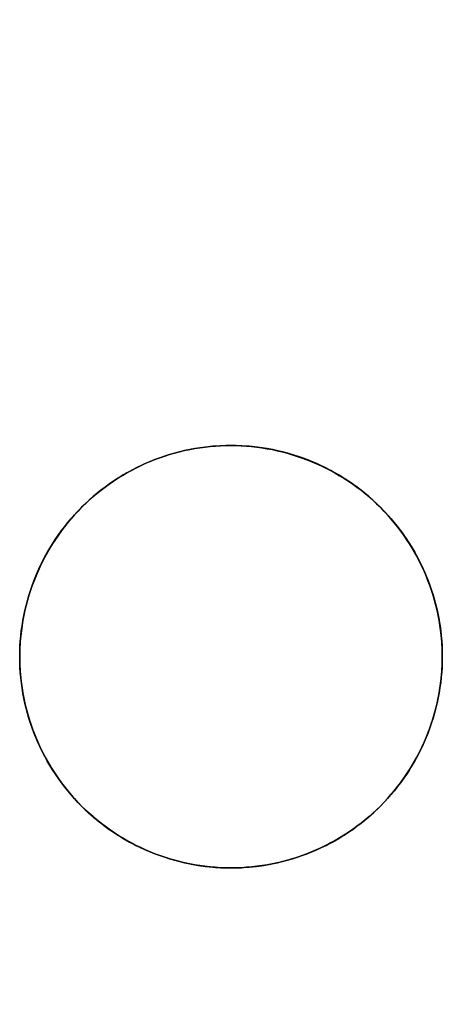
# Model space of a CAD drawing. Header units: millimetres. Extents: x -88 to 88, y -12 to 103.
# Tile 79 of 256: x -84.75 to -83.25, y 20.47 to 23.96. Entities that reach past the tile are written whole.
import ezdxf

# ---------------------------------------------------------------- set-up
doc = ezdxf.new("R2010")
doc.units = ezdxf.units.MM
doc.layers.add('TOP', color=7, linetype='Continuous', true_color=0xc80000)

msp = doc.modelspace()

# ---------------------------------------------------------------- linework, layer by layer
at = {"layer": 'TOP', "color": 254, "true_color": 0xcad1ee, "extrusion": (0.999999, -0.001241, -4.41575e-05)}
msp.add_lwpolyline([(6.7429, 8.921), (55.6592, 10.6616)], dxfattribs=at)
at = {"layer": 'TOP', "color": 254, "true_color": 0xcad1ee}
for points in [[(-83.25, 21.7), (-83.2504, 21.7259), (-83.2518, 21.7517), (-83.254, 21.7775), (-83.2571, 21.8032), (-83.2611, 21.8288), (-83.266, 21.8542), (-83.2718, 21.8795), (-83.2784, 21.9045), (-83.2859, 21.9293), (-83.2943, 21.9538), (-83.3034, 21.978), (-83.3134, 22.0019), (-83.3243, 22.0254), (-83.3359, 22.0485), (-83.3483, 22.0713), (-83.3615, 22.0935), (-83.3755, 22.1153), (-83.3902, 22.1366), (-83.4056, 22.1574), (-83.4218, 22.1777), (-83.4386, 22.1973), (-83.4561, 22.2164), (-83.4743, 22.2349), (-83.493, 22.2527), (-83.5124, 22.2699), (-83.5324, 22.2864), (-83.5529, 22.3022), (-83.574, 22.3172), (-83.5955, 22.3316), (-83.6176, 22.3452), (-83.64, 22.358), (-83.663, 22.37), (-83.6863, 22.3812), (-83.71, 22.3917), (-83.734, 22.4013), (-83.7584, 22.41), (-83.7831, 22.4179), (-83.808, 22.425), (-83.8331, 22.4312), (-83.8584, 22.4365), (-83.884, 22.441), (-83.9096, 22.4445), (-83.9353, 22.4472), (-83.9612, 22.449), (-83.9871, 22.4499), (-84.0129, 22.4499), (-84.0388, 22.449), (-84.0647, 22.4472), (-84.0904, 22.4445), (-84.116, 22.441), (-84.1416, 22.4365), (-84.1669, 22.4312), (-84.192, 22.425), (-84.2169, 22.4179), (-84.2416, 22.41), (-84.266, 22.4013), (-84.29, 22.3917), (-84.3137, 22.3812), (-84.337, 22.37), (-84.36, 22.358), (-84.3824, 22.3452), (-84.4045, 22.3316), (-84.426, 22.3172), (-84.4471, 22.3022), (-84.4676, 22.2864), (-84.4876, 22.2699), (-84.507, 22.2527), (-84.5257, 22.2349), (-84.5439, 22.2164), (-84.5614, 22.1973), (-84.5782, 22.1777), (-84.5944, 22.1574), (-84.6098, 22.1366), (-84.6245, 22.1153), (-84.6385, 22.0935), (-84.6517, 22.0713), (-84.6641, 22.0485), (-84.6757, 22.0254), (-84.6866, 22.0019), (-84.6966, 21.978), (-84.7057, 21.9538), (-84.7141, 21.9293), (-84.7216, 21.9045), (-84.7282, 21.8795), (-84.734, 21.8542), (-84.7389, 21.8288), (-84.7429, 21.8032), (-84.746, 21.7775), (-84.7482, 21.7517), (-84.7496, 21.7259), (-84.75, 21.7)], [(-84.75, 21.7), (-84.7496, 21.6741), (-84.7482, 21.6483), (-84.746, 21.6225), (-84.7429, 21.5968), (-84.7389, 21.5712), (-84.734, 21.5458), (-84.7282, 21.5205), (-84.7216, 21.4955), (-84.7141, 21.4707), (-84.7057, 21.4462), (-84.6966, 21.422), (-84.6866, 21.3981), (-84.6757, 21.3746), (-84.6641, 21.3515), (-84.6517, 21.3287), (-84.6385, 21.3065), (-84.6245, 21.2847), (-84.6098, 21.2634), (-84.5944, 21.2426), (-84.5782, 21.2223), (-84.5614, 21.2027), (-84.5439, 21.1836), (-84.5257, 21.1651), (-84.507, 21.1473), (-84.4876, 21.1301), (-84.4676, 21.1136), (-84.4471, 21.0978), (-84.426, 21.0828), (-84.4045, 21.0684), (-84.3824, 21.0548), (-84.36, 21.042), (-84.337, 21.03), (-84.3137, 21.0188), (-84.29, 21.0083), (-84.266, 20.9987), (-84.2416, 20.99), (-84.2169, 20.9821), (-84.192, 20.975), (-84.1669, 20.9688), (-84.1416, 20.9635), (-84.116, 20.959), (-84.0904, 20.9555), (-84.0647, 20.9528), (-84.0388, 20.951), (-84.0129, 20.9501), (-83.9871, 20.9501), (-83.9612, 20.951), (-83.9353, 20.9528), (-83.9096, 20.9555), (-83.884, 20.959), (-83.8584, 20.9635), (-83.8331, 20.9688), (-83.808, 20.975), (-83.7831, 20.9821), (-83.7584, 20.99), (-83.734, 20.9987), (-83.71, 21.0083), (-83.6863, 21.0188), (-83.663, 21.03), (-83.64, 21.042), (-83.6176, 21.0548), (-83.5955, 21.0684), (-83.574, 21.0828), (-83.5529, 21.0978), (-83.5324, 21.1136), (-83.5124, 21.1301), (-83.493, 21.1473), (-83.4743, 21.1651), (-83.4561, 21.1836), (-83.4386, 21.2027), (-83.4218, 21.2223), (-83.4056, 21.2426), (-83.3902, 21.2634), (-83.3755, 21.2847), (-83.3615, 21.3065), (-83.3483, 21.3287), (-83.3359, 21.3515), (-83.3243, 21.3746), (-83.3134, 21.3981), (-83.3034, 21.422), (-83.2943, 21.4462), (-83.2859, 21.4707), (-83.2784, 21.4955), (-83.2718, 21.5205), (-83.266, 21.5458), (-83.2611, 21.5712), (-83.2571, 21.5968), (-83.254, 21.6225), (-83.2518, 21.6483), (-83.2504, 21.6741), (-83.25, 21.7)]]:
    msp.add_lwpolyline(points, dxfattribs=at)
at = {"layer": 'TOP', "color": 254, "true_color": 0xcad1ee, "extrusion": (1, 0, 0)}
for points in [[(22.45, 12.2049), (20.95, 12.1516)], [(22.45, 12.205), (22.45, 12.5055)], [(21.7, 12.4463), (21.7, 12.1458)], [(20.95, 12.1517), (20.95, 12.4522)]]:
    msp.add_lwpolyline(points, dxfattribs=at)
at = {"layer": 'TOP', "color": 254, "true_color": 0xcad1ee, "extrusion": (-1.01714e-06, 1, -4.39384e-08)}
msp.add_lwpolyline([(84.75, 12.1458), (83.25, 12.2106)], dxfattribs=at)
at = {"layer": 'TOP', "color": 254, "true_color": 0xcad1ee, "extrusion": (-9.87953e-19, 1, 9.0556e-10)}
msp.add_lwpolyline([(83.25, 12.2106), (83.25, 12.5111)], dxfattribs=at)
at = {"layer": 'TOP', "color": 254, "true_color": 0xcad1ee}
for points in [[(-83.25, 21.7, 12.2106), (-83.2502, 21.719, 12.2113), (-83.251, 21.7378, 12.2119), (-83.2521, 21.7566, 12.2126), (-83.2538, 21.7752, 12.2131), (-83.2559, 21.7938, 12.2137), (-83.2584, 21.8121, 12.2143), (-83.2614, 21.8304, 12.2148), (-83.2648, 21.8485, 12.2153), (-83.2687, 21.8664, 12.2157), (-83.273, 21.8842, 12.2162), (-83.2777, 21.9018, 12.2166), (-83.2828, 21.9192, 12.217), (-83.2883, 21.9365, 12.2174), (-83.2942, 21.9536, 12.2178), (-83.3005, 21.9704, 12.2181), (-83.3071, 21.9871, 12.2184), (-83.3145, 22.0042, 12.2187), (-83.3222, 22.0211, 12.219), (-83.3304, 22.0378, 12.2192), (-83.3389, 22.0542, 12.2194), (-83.3479, 22.0704, 12.2196), (-83.3572, 22.0863, 12.2198), (-83.3668, 22.102, 12.2199), (-83.3769, 22.1174, 12.22), (-83.3873, 22.1325, 12.2201), (-83.3981, 22.1474, 12.2202), (-83.4092, 22.162, 12.2202), (-83.4206, 22.1763, 12.2202), (-83.4324, 22.1902, 12.2202), (-83.4445, 22.2039, 12.2202), (-83.457, 22.2173, 12.2201), (-83.4697, 22.2304, 12.2201), (-83.4828, 22.2432, 12.22), (-83.4962, 22.2556, 12.2198), (-83.5099, 22.2677, 12.2197), (-83.5239, 22.2795, 12.2195), (-83.5382, 22.2909, 12.2193), (-83.5527, 22.3021, 12.219), (-83.5676, 22.3128, 12.2188), (-83.5827, 22.3232, 12.2185), (-83.5981, 22.3332, 12.2182), (-83.6138, 22.3429, 12.2179), (-83.6297, 22.3522, 12.2175), (-83.6459, 22.3611, 12.2171), (-83.6623, 22.3697, 12.2167), (-83.679, 22.3778, 12.2163), (-83.6959, 22.3856, 12.2158), (-83.713, 22.3929, 12.2154), (-83.7297, 22.3996, 12.2149), (-83.7466, 22.4059, 12.2144), (-83.7637, 22.4118, 12.2139), (-83.7809, 22.4173, 12.2133), (-83.7984, 22.4224, 12.2127), (-83.816, 22.4271, 12.2121), (-83.8338, 22.4314, 12.2115), (-83.8517, 22.4352, 12.2109), (-83.8698, 22.4386, 12.2102), (-83.8881, 22.4416, 12.2096), (-83.9065, 22.4442, 12.2089), (-83.925, 22.4462, 12.2081), (-83.9437, 22.4479, 12.2074), (-83.9624, 22.4491, 12.2066), (-83.9813, 22.4498, 12.2058), (-84.0003, 22.45, 12.205), (-84.0187, 22.4498, 12.2042), (-84.0371, 22.4491, 12.2034), (-84.0555, 22.4479, 12.2026), (-84.0738, 22.4463, 12.2017), (-84.0921, 22.4443, 12.2008), (-84.1103, 22.4418, 12.2), (-84.1285, 22.4389, 12.1991), (-84.1466, 22.4355, 12.1982), (-84.1646, 22.4317, 12.1973), (-84.1825, 22.4274, 12.1963), (-84.2003, 22.4227, 12.1954), (-84.218, 22.4176, 12.1944), (-84.2355, 22.412, 12.1935), (-84.2529, 22.4061, 12.1925), (-84.2702, 22.3996, 12.1915), (-84.2872, 22.3928, 12.1906), (-84.3042, 22.3856, 12.1896), (-84.3209, 22.3779, 12.1886), (-84.3374, 22.3698, 12.1876), (-84.3537, 22.3613, 12.1866), (-84.3698, 22.3524, 12.1855), (-84.3857, 22.3432, 12.1845), (-84.4014, 22.3335, 12.1835), (-84.4168, 22.3235, 12.1825), (-84.432, 22.313, 12.1815), (-84.4469, 22.3023, 12.1804), (-84.4615, 22.2911, 12.1794), (-84.4759, 22.2796, 12.1784), (-84.49, 22.2678, 12.1773), (-84.5038, 22.2556, 12.1763), (-84.5173, 22.2431, 12.1753), (-84.5304, 22.2302, 12.1742), (-84.5433, 22.2171, 12.1732), (-84.5558, 22.2036, 12.1722), (-84.568, 22.1898, 12.1712), (-84.5798, 22.1757, 12.1702), (-84.5913, 22.1613, 12.1691), (-84.6024, 22.1467, 12.1681), (-84.6132, 22.1318, 12.1671), (-84.6236, 22.1166, 12.1662), (-84.6336, 22.1012, 12.1652), (-84.6433, 22.0855, 12.1642), (-84.6526, 22.0696, 12.1632), (-84.6614, 22.0535, 12.1623), (-84.6699, 22.0372, 12.1613), (-84.678, 22.0206, 12.1604), (-84.6857, 22.0039, 12.1595), (-84.6929, 21.987, 12.1585), (-84.6997, 21.9699, 12.1576), (-84.7062, 21.9527, 12.1567), (-84.7121, 21.9352, 12.1559), (-84.7177, 21.9177, 12.155), (-84.7228, 21.9, 12.1541), (-84.7275, 21.8822, 12.1533), (-84.7317, 21.8643, 12.1525), (-84.7355, 21.8463, 12.1517), (-84.7389, 21.8282, 12.1509), (-84.7418, 21.81, 12.1501), (-84.7443, 21.7918, 12.1494), (-84.7464, 21.7735, 12.1486), (-84.748, 21.7552, 12.1479), (-84.7491, 21.7368, 12.1472), (-84.7498, 21.7184, 12.1465), (-84.75, 21.7, 12.1458)], [(-84.75, 21.7, 12.4463), (-84.7498, 21.7184, 12.447), (-84.7491, 21.7368, 12.4477), (-84.748, 21.7552, 12.4484), (-84.7464, 21.7735, 12.4491), (-84.7443, 21.7918, 12.4498), (-84.7418, 21.81, 12.4506), (-84.7389, 21.8282, 12.4514), (-84.7355, 21.8463, 12.4522), (-84.7317, 21.8643, 12.453), (-84.7275, 21.8822, 12.4538), (-84.7228, 21.9, 12.4546), (-84.7177, 21.9177, 12.4555), (-84.7121, 21.9352, 12.4563), (-84.7062, 21.9526, 12.4572), (-84.6997, 21.9699, 12.4581), (-84.6929, 21.987, 12.459), (-84.6857, 22.0039, 12.4599), (-84.678, 22.0206, 12.4609), (-84.6699, 22.0372, 12.4618), (-84.6614, 22.0535, 12.4627), (-84.6526, 22.0696, 12.4637), (-84.6433, 22.0855, 12.4647), (-84.6336, 22.1012, 12.4656), (-84.6236, 22.1166, 12.4666), (-84.6132, 22.1318, 12.4676), (-84.6024, 22.1467, 12.4686), (-84.5913, 22.1614, 12.4696), (-84.5798, 22.1757, 12.4706), (-84.5679, 22.1898, 12.4716), (-84.5558, 22.2036, 12.4727), (-84.5432, 22.2171, 12.4737), (-84.5304, 22.2303, 12.4747), (-84.5172, 22.2431, 12.4757), (-84.5037, 22.2556, 12.4768), (-84.49, 22.2678, 12.4778), (-84.4759, 22.2797, 12.4788), (-84.4615, 22.2911, 12.4799), (-84.4469, 22.3023, 12.4809), (-84.432, 22.3131, 12.4819), (-84.4168, 22.3235, 12.483), (-84.4014, 22.3335, 12.484), (-84.3857, 22.3432, 12.485), (-84.3698, 22.3524, 12.486), (-84.3537, 22.3613, 12.487), (-84.3374, 22.3698, 12.488), (-84.3209, 22.3779, 12.489), (-84.3042, 22.3856, 12.49), (-84.2872, 22.3928, 12.491), (-84.2702, 22.3996, 12.492), (-84.2529, 22.4061, 12.493), (-84.2355, 22.412, 12.494), (-84.218, 22.4176, 12.4949), (-84.2003, 22.4227, 12.4959), (-84.1825, 22.4274, 12.4968), (-84.1646, 22.4317, 12.4977), (-84.1466, 22.4355, 12.4986), (-84.1285, 22.4389, 12.4995), (-84.1103, 22.4418, 12.5004), (-84.0921, 22.4443, 12.5013), (-84.0738, 22.4463, 12.5022), (-84.0555, 22.4479, 12.503), (-84.0371, 22.4491, 12.5039), (-84.0187, 22.4498, 12.5047), (-84.0003, 22.45, 12.5055), (-83.9814, 22.4498, 12.5063), (-83.9625, 22.4491, 12.5071), (-83.9437, 22.4479, 12.5079), (-83.9251, 22.4463, 12.5086), (-83.9066, 22.4442, 12.5093), (-83.8882, 22.4416, 12.51), (-83.87, 22.4386, 12.5107), (-83.8519, 22.4352, 12.5114), (-83.8339, 22.4314, 12.512), (-83.8162, 22.4271, 12.5126), (-83.7985, 22.4224, 12.5132), (-83.7811, 22.4173, 12.5138), (-83.7638, 22.4119, 12.5143), (-83.7468, 22.406, 12.5148), (-83.7299, 22.3997, 12.5153), (-83.7132, 22.393, 12.5158), (-83.6961, 22.3857, 12.5163), (-83.6792, 22.3779, 12.5168), (-83.6625, 22.3698, 12.5172), (-83.6461, 22.3613, 12.5176), (-83.6299, 22.3523, 12.518), (-83.614, 22.343, 12.5183), (-83.5983, 22.3334, 12.5187), (-83.5829, 22.3233, 12.519), (-83.5678, 22.3129, 12.5192), (-83.5529, 22.3022, 12.5195), (-83.5383, 22.2911, 12.5197), (-83.524, 22.2796, 12.5199), (-83.5101, 22.2679, 12.5201), (-83.4964, 22.2557, 12.5203), (-83.483, 22.2433, 12.5204), (-83.4699, 22.2305, 12.5205), (-83.4571, 22.2175, 12.5206), (-83.4447, 22.2041, 12.5207), (-83.4325, 22.1904, 12.5207), (-83.4207, 22.1764, 12.5207), (-83.4093, 22.1621, 12.5207), (-83.3982, 22.1476, 12.5207), (-83.3874, 22.1327, 12.5206), (-83.377, 22.1176, 12.5205), (-83.367, 22.1022, 12.5204), (-83.3573, 22.0865, 12.5202), (-83.348, 22.0706, 12.5201), (-83.339, 22.0544, 12.5199), (-83.3305, 22.038, 12.5197), (-83.3223, 22.0214, 12.5194), (-83.3146, 22.0045, 12.5192), (-83.3072, 21.9873, 12.5189), (-83.3005, 21.9706, 12.5186), (-83.2942, 21.9538, 12.5182), (-83.2883, 21.9367, 12.5179), (-83.2828, 21.9194, 12.5175), (-83.2777, 21.902, 12.5171), (-83.273, 21.8843, 12.5167), (-83.2687, 21.8666, 12.5162), (-83.2649, 21.8486, 12.5157), (-83.2614, 21.8305, 12.5152), (-83.2584, 21.8122, 12.5147), (-83.2559, 21.7938, 12.5142), (-83.2538, 21.7753, 12.5136), (-83.2521, 21.7566, 12.513), (-83.251, 21.7379, 12.5124), (-83.2502, 21.719, 12.5118), (-83.25, 21.7, 12.5111)], [(-83.25, 21.7, 12.2106), (-83.2502, 21.7184, 12.2113), (-83.2509, 21.7369, 12.2119), (-83.2521, 21.7553, 12.2125), (-83.2537, 21.7736, 12.2131), (-83.2558, 21.7919, 12.2137), (-83.2584, 21.8101, 12.2142), (-83.2613, 21.8283, 12.2147), (-83.2648, 21.8464, 12.2152), (-83.2686, 21.8643, 12.2157), (-83.2729, 21.8822, 12.2161), (-83.2777, 21.9, 12.2166), (-83.2828, 21.9176, 12.217), (-83.2884, 21.9352, 12.2173), (-83.2944, 21.9525, 12.2177), (-83.3008, 21.9698, 12.218), (-83.3077, 21.9868, 12.2184), (-83.3149, 22.0037, 12.2187), (-83.3226, 22.0205, 12.2189), (-83.3306, 22.037, 12.2192), (-83.339, 22.0533, 12.2194), (-83.3479, 22.0694, 12.2196), (-83.3571, 22.0854, 12.2197), (-83.3667, 22.101, 12.2199), (-83.3767, 22.1165, 12.22), (-83.387, 22.1317, 12.2201), (-83.3978, 22.1466, 12.2202), (-83.4089, 22.1613, 12.2202), (-83.4203, 22.1757, 12.2202), (-83.4321, 22.1898, 12.2202), (-83.4443, 22.2037, 12.2202), (-83.4569, 22.2172, 12.2201), (-83.4697, 22.2304, 12.2201), (-83.4829, 22.2433, 12.22), (-83.4965, 22.2558, 12.2198), (-83.5103, 22.268, 12.2197), (-83.5244, 22.2798, 12.2195), (-83.5388, 22.2912, 12.2193), (-83.5535, 22.3023, 12.219), (-83.5684, 22.313, 12.2188), (-83.5836, 22.3234, 12.2185), (-83.5991, 22.3334, 12.2182), (-83.6148, 22.343, 12.2178), (-83.6307, 22.3522, 12.2175), (-83.6468, 22.361, 12.2171), (-83.6631, 22.3694, 12.2167), (-83.6797, 22.3775, 12.2163), (-83.6964, 22.3851, 12.2158), (-83.7133, 22.3924, 12.2153), (-83.7304, 22.3992, 12.2149), (-83.7476, 22.4056, 12.2143), (-83.765, 22.4116, 12.2138), (-83.7825, 22.4172, 12.2132), (-83.8001, 22.4224, 12.2127), (-83.8179, 22.4271, 12.2121), (-83.8358, 22.4314, 12.2115), (-83.8538, 22.4352, 12.2108), (-83.8718, 22.4387, 12.2102), (-83.89, 22.4417, 12.2095), (-83.9082, 22.4442, 12.2088), (-83.9265, 22.4463, 12.2081), (-83.9448, 22.4479, 12.2073), (-83.9632, 22.4491, 12.2066), (-83.9816, 22.4498, 12.2058), (-84.0001, 22.45, 12.205), (-84.0185, 22.4498, 12.2042), (-84.0369, 22.4491, 12.2034), (-84.0553, 22.448, 12.2026), (-84.0736, 22.4464, 12.2017), (-84.0919, 22.4444, 12.2009), (-84.1101, 22.4419, 12.2), (-84.1282, 22.439, 12.1991), (-84.1463, 22.4356, 12.1982), (-84.1643, 22.4318, 12.1973), (-84.1821, 22.4275, 12.1964), (-84.1999, 22.4229, 12.1954), (-84.2176, 22.4177, 12.1945), (-84.2351, 22.4122, 12.1935), (-84.2525, 22.4062, 12.1925), (-84.2698, 22.3998, 12.1916), (-84.2869, 22.3929, 12.1906), (-84.3038, 22.3857, 12.1896), (-84.3205, 22.378, 12.1886), (-84.3371, 22.37, 12.1876), (-84.3534, 22.3615, 12.1866), (-84.3695, 22.3526, 12.1856), (-84.3854, 22.3433, 12.1846), (-84.4011, 22.3337, 12.1835), (-84.4165, 22.3236, 12.1825), (-84.4317, 22.3132, 12.1815), (-84.4466, 22.3024, 12.1804), (-84.4613, 22.2913, 12.1794), (-84.4757, 22.2798, 12.1784), (-84.4898, 22.268, 12.1773), (-84.5035, 22.2558, 12.1763), (-84.517, 22.2433, 12.1753), (-84.5302, 22.2305, 12.1743), (-84.543, 22.2173, 12.1732), (-84.5555, 22.2038, 12.1722), (-84.5676, 22.19, 12.1712), (-84.5794, 22.176, 12.1702), (-84.5909, 22.1616, 12.1692), (-84.6019, 22.1469, 12.1682), (-84.6126, 22.1319, 12.1672), (-84.623, 22.1167, 12.1662), (-84.633, 22.1012, 12.1652), (-84.6426, 22.0855, 12.1642), (-84.6518, 22.0696, 12.1633), (-84.6606, 22.0534, 12.1623), (-84.6691, 22.0371, 12.1613), (-84.6771, 22.0205, 12.1604), (-84.6848, 22.0037, 12.1595), (-84.6921, 21.9868, 12.1586), (-84.6989, 21.9697, 12.1576), (-84.7054, 21.9524, 12.1568), (-84.7114, 21.935, 12.1559), (-84.717, 21.9174, 12.155), (-84.7222, 21.8998, 12.1542), (-84.7269, 21.882, 12.1533), (-84.7313, 21.8641, 12.1525), (-84.7351, 21.8461, 12.1517), (-84.7386, 21.828, 12.1509), (-84.7416, 21.8098, 12.1501), (-84.7441, 21.7916, 12.1494), (-84.7462, 21.7734, 12.1486), (-84.7479, 21.7551, 12.1479), (-84.7491, 21.7367, 12.1472), (-84.7498, 21.7184, 12.1465), (-84.75, 21.7, 12.1458)], [(-84.75, 21.7, 12.4463), (-84.7498, 21.7184, 12.447), (-84.7491, 21.7368, 12.4477), (-84.748, 21.7551, 12.4484), (-84.7464, 21.7735, 12.4491), (-84.7443, 21.7918, 12.4498), (-84.7418, 21.81, 12.4506), (-84.7389, 21.8282, 12.4514), (-84.7356, 21.8463, 12.4521), (-84.7317, 21.8643, 12.4529), (-84.7275, 21.8822, 12.4538), (-84.7228, 21.9, 12.4546), (-84.7177, 21.9176, 12.4555), (-84.7122, 21.9352, 12.4563), (-84.7062, 21.9526, 12.4572), (-84.6998, 21.9698, 12.4581), (-84.6929, 21.9869, 12.459), (-84.6857, 22.0039, 12.4599), (-84.678, 22.0207, 12.4608), (-84.6699, 22.0372, 12.4618), (-84.6614, 22.0536, 12.4627), (-84.6526, 22.0697, 12.4637), (-84.6433, 22.0856, 12.4647), (-84.6337, 22.1012, 12.4656), (-84.6237, 22.1166, 12.4666), (-84.6133, 22.1318, 12.4676), (-84.6025, 22.1466, 12.4686), (-84.5914, 22.1613, 12.4696), (-84.5799, 22.1756, 12.4706), (-84.5681, 22.1897, 12.4716), (-84.5559, 22.2035, 12.4727), (-84.5433, 22.217, 12.4737), (-84.5304, 22.2303, 12.4747), (-84.5172, 22.2432, 12.4757), (-84.5037, 22.2557, 12.4768), (-84.4899, 22.2679, 12.4778), (-84.4758, 22.2798, 12.4788), (-84.4614, 22.2913, 12.4799), (-84.4468, 22.3024, 12.4809), (-84.4319, 22.3132, 12.4819), (-84.4168, 22.3236, 12.483), (-84.4014, 22.3336, 12.484), (-84.3858, 22.3432, 12.485), (-84.3699, 22.3525, 12.486), (-84.3538, 22.3613, 12.487), (-84.3374, 22.3698, 12.488), (-84.3209, 22.3779, 12.4891), (-84.3041, 22.3856, 12.4901), (-84.2871, 22.3929, 12.491), (-84.2701, 22.3997, 12.492), (-84.2528, 22.4061, 12.493), (-84.2354, 22.4121, 12.494), (-84.2179, 22.4176, 12.4949), (-84.2002, 22.4227, 12.4959), (-84.1824, 22.4274, 12.4968), (-84.1645, 22.4317, 12.4977), (-84.1465, 22.4355, 12.4986), (-84.1284, 22.4389, 12.4996), (-84.1103, 22.4418, 12.5004), (-84.092, 22.4443, 12.5013), (-84.0738, 22.4463, 12.5022), (-84.0554, 22.4479, 12.503), (-84.0371, 22.4491, 12.5039), (-84.0187, 22.4498, 12.5047), (-84.0003, 22.45, 12.5055), (-83.9819, 22.4498, 12.5063), (-83.9636, 22.4491, 12.507), (-83.9452, 22.4479, 12.5078), (-83.9269, 22.4463, 12.5085), (-83.9086, 22.4442, 12.5092), (-83.8904, 22.4416, 12.5099), (-83.8723, 22.4386, 12.5106), (-83.8542, 22.4352, 12.5113), (-83.8362, 22.4313, 12.5119), (-83.8183, 22.427, 12.5125), (-83.8005, 22.4222, 12.5131), (-83.7828, 22.417, 12.5137), (-83.7652, 22.4114, 12.5143), (-83.7478, 22.4054, 12.5148), (-83.7305, 22.399, 12.5153), (-83.7134, 22.3921, 12.5158), (-83.6964, 22.3849, 12.5163), (-83.6796, 22.3772, 12.5167), (-83.6631, 22.3691, 12.5171), (-83.6467, 22.3607, 12.5176), (-83.6305, 22.3518, 12.5179), (-83.6146, 22.3426, 12.5183), (-83.5988, 22.333, 12.5186), (-83.5834, 22.323, 12.5189), (-83.5681, 22.3127, 12.5192), (-83.5532, 22.302, 12.5195), (-83.5385, 22.2909, 12.5197), (-83.5241, 22.2794, 12.5199), (-83.51, 22.2677, 12.5201), (-83.4962, 22.2555, 12.5203), (-83.4827, 22.243, 12.5204), (-83.4695, 22.2302, 12.5205), (-83.4567, 22.217, 12.5206), (-83.4442, 22.2035, 12.5207), (-83.432, 22.1897, 12.5207), (-83.4202, 22.1757, 12.5207), (-83.4087, 22.1613, 12.5207), (-83.3975, 22.1466, 12.5206), (-83.3868, 22.1317, 12.5206), (-83.3764, 22.1165, 12.5205), (-83.3663, 22.1011, 12.5204), (-83.3567, 22.0854, 12.5202), (-83.3474, 22.0695, 12.5201), (-83.3385, 22.0534, 12.5199), (-83.33, 22.0371, 12.5197), (-83.322, 22.0205, 12.5194), (-83.3143, 22.0038, 12.5191), (-83.307, 21.9869, 12.5189), (-83.3002, 21.9698, 12.5185), (-83.2938, 21.9525, 12.5182), (-83.2878, 21.935, 12.5178), (-83.2822, 21.9175, 12.5175), (-83.2771, 21.8999, 12.517), (-83.2724, 21.8821, 12.5166), (-83.2682, 21.8642, 12.5162), (-83.2644, 21.8463, 12.5157), (-83.261, 21.8282, 12.5152), (-83.2581, 21.8101, 12.5147), (-83.2556, 21.7919, 12.5141), (-83.2536, 21.7736, 12.5136), (-83.252, 21.7553, 12.513), (-83.2509, 21.7369, 12.5124), (-83.2502, 21.7185, 12.5117), (-83.25, 21.7, 12.5111)], [(-84.75, 21.7, 12.1458), (-84.7498, 21.6816, 12.1452), (-84.7491, 21.6632, 12.1446), (-84.748, 21.6448, 12.144), (-84.7464, 21.6265, 12.1434), (-84.7443, 21.6082, 12.1428), (-84.7418, 21.5899, 12.1423), (-84.7389, 21.5718, 12.1418), (-84.7355, 21.5537, 12.1413), (-84.7317, 21.5356, 12.1408), (-84.7275, 21.5177, 12.1404), (-84.7228, 21.4999, 12.1399), (-84.7177, 21.4822, 12.1395), (-84.7121, 21.4647, 12.1392), (-84.7061, 21.4473, 12.1388), (-84.6997, 21.43, 12.1385), (-84.6929, 21.4129, 12.1382), (-84.6856, 21.396, 12.1379), (-84.678, 21.3793, 12.1376), (-84.6699, 21.3627, 12.1374), (-84.6614, 21.3464, 12.1372), (-84.6525, 21.3303, 12.137), (-84.6432, 21.3144, 12.1368), (-84.6335, 21.2987, 12.1367), (-84.6235, 21.2833, 12.1366), (-84.6131, 21.2681, 12.1365), (-84.6023, 21.2531, 12.1364), (-84.5911, 21.2385, 12.1364), (-84.5796, 21.2241, 12.1364), (-84.5678, 21.21, 12.1364), (-84.5556, 21.1962, 12.1364), (-84.5431, 21.1827, 12.1365), (-84.5302, 21.1695, 12.1366), (-84.517, 21.1567, 12.1367), (-84.5035, 21.1442, 12.1368), (-84.4897, 21.132, 12.137), (-84.4756, 21.1201, 12.1372), (-84.4612, 21.1086, 12.1374), (-84.4466, 21.0975, 12.1376), (-84.4316, 21.0867, 12.1379), (-84.4164, 21.0763, 12.1382), (-84.401, 21.0663, 12.1385), (-84.3853, 21.0566, 12.1389), (-84.3694, 21.0473, 12.1392), (-84.3533, 21.0384, 12.1396), (-84.3369, 21.03, 12.14), (-84.3204, 21.0219, 12.1405), (-84.3037, 21.0142, 12.1409), (-84.2867, 21.007, 12.1414), (-84.2696, 21.0002, 12.1419), (-84.2524, 20.9938, 12.1424), (-84.235, 20.9878, 12.1429), (-84.2174, 20.9822, 12.1435), (-84.1997, 20.9771, 12.1441), (-84.1819, 20.9724, 12.1447), (-84.164, 20.9682, 12.1453), (-84.146, 20.9644, 12.146), (-84.1279, 20.961, 12.1466), (-84.1097, 20.9581, 12.1473), (-84.0915, 20.9556, 12.148), (-84.0732, 20.9536, 12.1487), (-84.0549, 20.952, 12.1494), (-84.0365, 20.9509, 12.1502), (-84.0181, 20.9502, 12.151), (-83.9997, 20.95, 12.1518), (-83.9813, 20.9502, 12.1526), (-83.9629, 20.9509, 12.1534), (-83.9445, 20.9521, 12.1542), (-83.9262, 20.9537, 12.1551), (-83.9079, 20.9557, 12.1559), (-83.8897, 20.9582, 12.1568), (-83.8715, 20.9611, 12.1577), (-83.8534, 20.9645, 12.1586), (-83.8354, 20.9683, 12.1595), (-83.8175, 20.9726, 12.1604), (-83.7997, 20.9773, 12.1614), (-83.782, 20.9824, 12.1623), (-83.7645, 20.988, 12.1633), (-83.7471, 20.9939, 12.1642), (-83.7298, 21.0004, 12.1652), (-83.7128, 21.0072, 12.1662), (-83.6958, 21.0144, 12.1672), (-83.6791, 21.0221, 12.1681), (-83.6626, 21.0302, 12.1691), (-83.6463, 21.0387, 12.1701), (-83.6302, 21.0476, 12.1712), (-83.6143, 21.0568, 12.1722), (-83.5986, 21.0665, 12.1732), (-83.5832, 21.0765, 12.1742), (-83.568, 21.0869, 12.1752), (-83.5531, 21.0977, 12.1762), (-83.5385, 21.1089, 12.1773), (-83.5241, 21.1203, 12.1783), (-83.51, 21.1322, 12.1793), (-83.4963, 21.1444, 12.1803), (-83.4828, 21.1569, 12.1814), (-83.4696, 21.1697, 12.1824), (-83.4568, 21.1829, 12.1834), (-83.4442, 21.1964, 12.1844), (-83.4321, 21.2102, 12.1854), (-83.4202, 21.2243, 12.1864), (-83.4087, 21.2386, 12.1874), (-83.3976, 21.2533, 12.1884), (-83.3868, 21.2682, 12.1894), (-83.3764, 21.2834, 12.1904), (-83.3664, 21.2988, 12.1914), (-83.3567, 21.3145, 12.1924), (-83.3474, 21.3304, 12.1933), (-83.3386, 21.3465, 12.1943), (-83.3301, 21.3628, 12.1952), (-83.322, 21.3794, 12.1961), (-83.3143, 21.3961, 12.1971), (-83.3071, 21.413, 12.198), (-83.3003, 21.4301, 12.1989), (-83.2938, 21.4473, 12.1998), (-83.2879, 21.4648, 12.2006), (-83.2823, 21.4823, 12.2015), (-83.2772, 21.5, 12.2024), (-83.2725, 21.5178, 12.2032), (-83.2683, 21.5357, 12.204), (-83.2645, 21.5537, 12.2048), (-83.2611, 21.5718, 12.2056), (-83.2582, 21.59, 12.2064), (-83.2557, 21.6082, 12.2071), (-83.2536, 21.6265, 12.2079), (-83.252, 21.6448, 12.2086), (-83.2509, 21.6632, 12.2093), (-83.2502, 21.6816, 12.21), (-83.25, 21.7, 12.2106)], [(-83.25, 21.7, 12.5111), (-83.2502, 21.6816, 12.5104), (-83.2509, 21.6632, 12.5098), (-83.252, 21.6448, 12.5091), (-83.2536, 21.6265, 12.5083), (-83.2557, 21.6082, 12.5076), (-83.2582, 21.59, 12.5068), (-83.2611, 21.5718, 12.5061), (-83.2645, 21.5537, 12.5053), (-83.2683, 21.5357, 12.5045), (-83.2725, 21.5178, 12.5037), (-83.2772, 21.5, 12.5028), (-83.2823, 21.4823, 12.502), (-83.2879, 21.4648, 12.5011), (-83.2938, 21.4474, 12.5002), (-83.3003, 21.4301, 12.4993), (-83.3071, 21.413, 12.4984), (-83.3143, 21.3961, 12.4975), (-83.322, 21.3794, 12.4966), (-83.3301, 21.3628, 12.4957), (-83.3386, 21.3465, 12.4947), (-83.3474, 21.3304, 12.4938), (-83.3567, 21.3145, 12.4928), (-83.3664, 21.2988, 12.4919), (-83.3764, 21.2834, 12.4909), (-83.3868, 21.2682, 12.4899), (-83.3976, 21.2533, 12.4889), (-83.4087, 21.2387, 12.4879), (-83.4202, 21.2243, 12.4869), (-83.432, 21.2102, 12.4859), (-83.4442, 21.1964, 12.4849), (-83.4567, 21.1829, 12.4839), (-83.4696, 21.1698, 12.4829), (-83.4827, 21.1569, 12.4818), (-83.4962, 21.1444, 12.4808), (-83.51, 21.1322, 12.4798), (-83.5241, 21.1204, 12.4788), (-83.5385, 21.1089, 12.4777), (-83.5531, 21.0977, 12.4767), (-83.568, 21.087, 12.4757), (-83.5832, 21.0765, 12.4747), (-83.5986, 21.0665, 12.4736), (-83.6143, 21.0568, 12.4726), (-83.6302, 21.0476, 12.4716), (-83.6463, 21.0387, 12.4706), (-83.6626, 21.0302, 12.4696), (-83.6791, 21.0221, 12.4686), (-83.6958, 21.0144, 12.4676), (-83.7128, 21.0072, 12.4666), (-83.7298, 21.0004, 12.4657), (-83.7471, 20.9939, 12.4647), (-83.7645, 20.988, 12.4637), (-83.782, 20.9824, 12.4628), (-83.7997, 20.9773, 12.4618), (-83.8175, 20.9726, 12.4609), (-83.8354, 20.9683, 12.46), (-83.8534, 20.9645, 12.4591), (-83.8715, 20.9611, 12.4582), (-83.8897, 20.9582, 12.4573), (-83.9079, 20.9557, 12.4564), (-83.9262, 20.9537, 12.4555), (-83.9445, 20.9521, 12.4547), (-83.9629, 20.9509, 12.4538), (-83.9813, 20.9502, 12.453), (-83.9997, 20.95, 12.4522), (-84.0186, 20.9502, 12.4514), (-84.0375, 20.9509, 12.4506), (-84.0563, 20.9521, 12.4499), (-84.0749, 20.9537, 12.4491), (-84.0934, 20.9558, 12.4484), (-84.1118, 20.9584, 12.4477), (-84.13, 20.9614, 12.447), (-84.1481, 20.9648, 12.4463), (-84.1661, 20.9686, 12.4457), (-84.1838, 20.9729, 12.4451), (-84.2015, 20.9776, 12.4445), (-84.2189, 20.9827, 12.4439), (-84.2362, 20.9882, 12.4434), (-84.2532, 20.994, 12.4428), (-84.2701, 21.0003, 12.4423), (-84.2868, 21.007, 12.4418), (-84.3039, 21.0143, 12.4414), (-84.3208, 21.0221, 12.4409), (-84.3375, 21.0302, 12.4405), (-84.3539, 21.0387, 12.4401), (-84.3701, 21.0477, 12.4397), (-84.386, 21.057, 12.4393), (-84.4017, 21.0666, 12.439), (-84.4171, 21.0767, 12.4387), (-84.4322, 21.0871, 12.4384), (-84.4471, 21.0978, 12.4381), (-84.4617, 21.1089, 12.4379), (-84.476, 21.1204, 12.4376), (-84.4899, 21.1322, 12.4375), (-84.5036, 21.1443, 12.4373), (-84.517, 21.1567, 12.4372), (-84.5301, 21.1695, 12.437), (-84.5429, 21.1825, 12.4369), (-84.5553, 21.1959, 12.4369), (-84.5675, 21.2096, 12.4368), (-84.5793, 21.2236, 12.4368), (-84.5907, 21.2379, 12.4368), (-84.6018, 21.2524, 12.4369), (-84.6126, 21.2673, 12.4369), (-84.623, 21.2824, 12.437), (-84.633, 21.2978, 12.4371), (-84.6427, 21.3135, 12.4373), (-84.652, 21.3294, 12.4374), (-84.661, 21.3456, 12.4376), (-84.6695, 21.362, 12.4378), (-84.6777, 21.3786, 12.4381), (-84.6854, 21.3955, 12.4383), (-84.6928, 21.4127, 12.4386), (-84.6995, 21.4294, 12.4389), (-84.7058, 21.4462, 12.4392), (-84.7117, 21.4633, 12.4396), (-84.7172, 21.4806, 12.44), (-84.7223, 21.498, 12.4404), (-84.727, 21.5157, 12.4408), (-84.7313, 21.5335, 12.4412), (-84.7351, 21.5514, 12.4417), (-84.7386, 21.5695, 12.4422), (-84.7416, 21.5878, 12.4427), (-84.7441, 21.6062, 12.4432), (-84.7462, 21.6247, 12.4438), (-84.7479, 21.6434, 12.4444), (-84.749, 21.6621, 12.445), (-84.7498, 21.681, 12.4457), (-84.75, 21.7, 12.4463)], [(-84.75, 21.7, 12.1458), (-84.7498, 21.6816, 12.1452), (-84.7491, 21.6632, 12.1446), (-84.748, 21.6448, 12.144), (-84.7464, 21.6265, 12.1434), (-84.7443, 21.6082, 12.1428), (-84.7418, 21.5899, 12.1423), (-84.7389, 21.5717, 12.1418), (-84.7355, 21.5536, 12.1413), (-84.7317, 21.5356, 12.1408), (-84.7275, 21.5177, 12.1403), (-84.7228, 21.4999, 12.1399), (-84.7177, 21.4822, 12.1395), (-84.7121, 21.4647, 12.1391), (-84.7061, 21.4473, 12.1388), (-84.6997, 21.43, 12.1384), (-84.6929, 21.4129, 12.1381), (-84.6856, 21.3959, 12.1378), (-84.6779, 21.3792, 12.1376), (-84.6698, 21.3626, 12.1373), (-84.6614, 21.3463, 12.1371), (-84.6525, 21.3302, 12.1369), (-84.6432, 21.3143, 12.1368), (-84.6336, 21.2987, 12.1367), (-84.6236, 21.2833, 12.1365), (-84.6132, 21.2681, 12.1365), (-84.6025, 21.2533, 12.1364), (-84.5913, 21.2386, 12.1364), (-84.5798, 21.2243, 12.1363), (-84.568, 21.2102, 12.1364), (-84.5558, 21.1964, 12.1364), (-84.5432, 21.1829, 12.1365), (-84.5304, 21.1697, 12.1366), (-84.5171, 21.1568, 12.1367), (-84.5036, 21.1443, 12.1368), (-84.4898, 21.1321, 12.137), (-84.4758, 21.1202, 12.1372), (-84.4614, 21.1087, 12.1374), (-84.4468, 21.0976, 12.1376), (-84.4319, 21.0868, 12.1379), (-84.4167, 21.0764, 12.1382), (-84.4013, 21.0664, 12.1385), (-84.3857, 21.0568, 12.1388), (-84.3698, 21.0475, 12.1392), (-84.3537, 21.0386, 12.1396), (-84.3374, 21.0302, 12.14), (-84.3208, 21.0221, 12.1404), (-84.3041, 21.0144, 12.1409), (-84.2871, 21.0071, 12.1413), (-84.27, 21.0003, 12.1418), (-84.2528, 20.9939, 12.1424), (-84.2354, 20.9879, 12.1429), (-84.2179, 20.9824, 12.1435), (-84.2002, 20.9773, 12.144), (-84.1824, 20.9726, 12.1447), (-84.1645, 20.9683, 12.1453), (-84.1464, 20.9645, 12.1459), (-84.1283, 20.9611, 12.1466), (-84.1102, 20.9582, 12.1473), (-84.0919, 20.9557, 12.148), (-84.0736, 20.9537, 12.1487), (-84.0553, 20.9521, 12.1494), (-84.0369, 20.9509, 12.1502), (-84.0186, 20.9502, 12.1509), (-84.0002, 20.95, 12.1517), (-83.9818, 20.9502, 12.1525), (-83.9634, 20.9509, 12.1534), (-83.9451, 20.9521, 12.1542), (-83.9268, 20.9537, 12.155), (-83.9085, 20.9558, 12.1559), (-83.8903, 20.9584, 12.1568), (-83.8722, 20.9614, 12.1577), (-83.8541, 20.9648, 12.1586), (-83.8361, 20.9687, 12.1595), (-83.8182, 20.973, 12.1604), (-83.8004, 20.9778, 12.1613), (-83.7827, 20.983, 12.1623), (-83.7652, 20.9886, 12.1632), (-83.7478, 20.9946, 12.1642), (-83.7305, 21.001, 12.1652), (-83.7134, 21.0079, 12.1662), (-83.6964, 21.0151, 12.1671), (-83.6797, 21.0228, 12.1681), (-83.6631, 21.0309, 12.1691), (-83.6467, 21.0393, 12.1701), (-83.6305, 21.0481, 12.1711), (-83.6146, 21.0574, 12.1722), (-83.5989, 21.067, 12.1732), (-83.5834, 21.0769, 12.1742), (-83.5682, 21.0873, 12.1752), (-83.5532, 21.098, 12.1762), (-83.5385, 21.1091, 12.1773), (-83.5241, 21.1205, 12.1783), (-83.51, 21.1323, 12.1793), (-83.4962, 21.1444, 12.1803), (-83.4828, 21.1569, 12.1814), (-83.4696, 21.1697, 12.1824), (-83.4568, 21.1829, 12.1834), (-83.4443, 21.1964, 12.1844), (-83.4321, 21.2102, 12.1854), (-83.4203, 21.2242, 12.1864), (-83.4088, 21.2386, 12.1874), (-83.3976, 21.2532, 12.1884), (-83.3869, 21.2682, 12.1894), (-83.3765, 21.2833, 12.1904), (-83.3664, 21.2987, 12.1914), (-83.3568, 21.3144, 12.1924), (-83.3475, 21.3303, 12.1933), (-83.3386, 21.3464, 12.1943), (-83.3301, 21.3627, 12.1952), (-83.3221, 21.3792, 12.1962), (-83.3144, 21.396, 12.1971), (-83.3071, 21.4128, 12.198), (-83.3003, 21.43, 12.1989), (-83.2938, 21.4473, 12.1998), (-83.2878, 21.4647, 12.2007), (-83.2823, 21.4823, 12.2015), (-83.2771, 21.5, 12.2024), (-83.2725, 21.5177, 12.2032), (-83.2682, 21.5356, 12.204), (-83.2644, 21.5536, 12.2048), (-83.261, 21.5717, 12.2056), (-83.2581, 21.5898, 12.2064), (-83.2556, 21.608, 12.2071), (-83.2536, 21.6263, 12.2079), (-83.252, 21.6447, 12.2086), (-83.2509, 21.6631, 12.2093), (-83.2502, 21.6815, 12.21), (-83.25, 21.7, 12.2106)], [(-83.25, 21.7, 12.5111), (-83.2502, 21.6816, 12.5104), (-83.2509, 21.6631, 12.5098), (-83.2521, 21.6448, 12.509), (-83.2537, 21.6264, 12.5083), (-83.2558, 21.6081, 12.5076), (-83.2583, 21.5899, 12.5068), (-83.2613, 21.5718, 12.5061), (-83.2647, 21.5537, 12.5053), (-83.2686, 21.5357, 12.5045), (-83.2729, 21.5178, 12.5036), (-83.2776, 21.5001, 12.5028), (-83.2828, 21.4824, 12.502), (-83.2884, 21.4649, 12.5011), (-83.2944, 21.4475, 12.5002), (-83.3008, 21.4303, 12.4993), (-83.3076, 21.4132, 12.4984), (-83.3149, 21.3963, 12.4975), (-83.3225, 21.3796, 12.4966), (-83.3306, 21.3631, 12.4957), (-83.339, 21.3468, 12.4947), (-83.3478, 21.3306, 12.4938), (-83.357, 21.3147, 12.4928), (-83.3666, 21.299, 12.4919), (-83.3766, 21.2836, 12.4909), (-83.387, 21.2684, 12.4899), (-83.3977, 21.2534, 12.4889), (-83.4088, 21.2388, 12.4879), (-83.4203, 21.2244, 12.4869), (-83.4321, 21.2102, 12.4859), (-83.4443, 21.1964, 12.4849), (-83.4568, 21.1829, 12.4839), (-83.4697, 21.1697, 12.4828), (-83.483, 21.1567, 12.4818), (-83.4966, 21.144, 12.4808), (-83.5105, 21.1318, 12.4797), (-83.5247, 21.1199, 12.4787), (-83.5391, 21.1083, 12.4777), (-83.5538, 21.0972, 12.4767), (-83.5687, 21.0864, 12.4756), (-83.5839, 21.076, 12.4746), (-83.5993, 21.066, 12.4736), (-83.6149, 21.0564, 12.4726), (-83.6308, 21.0472, 12.4716), (-83.6468, 21.0384, 12.4706), (-83.6631, 21.0299, 12.4696), (-83.6795, 21.0219, 12.4686), (-83.6962, 21.0143, 12.4676), (-83.713, 21.0071, 12.4666), (-83.73, 21.0003, 12.4656), (-83.7471, 20.9939, 12.4647), (-83.7644, 20.988, 12.4637), (-83.7819, 20.9824, 12.4628), (-83.7995, 20.9773, 12.4618), (-83.8172, 20.9726, 12.4609), (-83.835, 20.9684, 12.46), (-83.853, 20.9645, 12.4591), (-83.8711, 20.9612, 12.4582), (-83.8893, 20.9582, 12.4573), (-83.9075, 20.9557, 12.4564), (-83.9259, 20.9537, 12.4555), (-83.9443, 20.9521, 12.4547), (-83.9628, 20.9509, 12.4538), (-83.9814, 20.9502, 12.453), (-84, 20.95, 12.4522), (-84.0185, 20.9502, 12.4514), (-84.0369, 20.9509, 12.4506), (-84.0553, 20.952, 12.4499), (-84.0736, 20.9536, 12.4492), (-84.0919, 20.9556, 12.4484), (-84.1101, 20.9581, 12.4477), (-84.1282, 20.961, 12.4471), (-84.1463, 20.9644, 12.4464), (-84.1643, 20.9682, 12.4458), (-84.1821, 20.9724, 12.4451), (-84.1999, 20.9771, 12.4445), (-84.2176, 20.9822, 12.4439), (-84.2351, 20.9878, 12.4434), (-84.2525, 20.9938, 12.4428), (-84.2698, 21.0002, 12.4423), (-84.2869, 21.0071, 12.4418), (-84.3038, 21.0143, 12.4413), (-84.3206, 21.022, 12.4409), (-84.3371, 21.03, 12.4405), (-84.3534, 21.0385, 12.4401), (-84.3695, 21.0474, 12.4397), (-84.3854, 21.0567, 12.4393), (-84.4011, 21.0664, 12.439), (-84.4166, 21.0764, 12.4387), (-84.4317, 21.0868, 12.4384), (-84.4467, 21.0976, 12.4381), (-84.4613, 21.1087, 12.4379), (-84.4757, 21.1202, 12.4376), (-84.4898, 21.1321, 12.4375), (-84.5036, 21.1442, 12.4373), (-84.5171, 21.1568, 12.4372), (-84.5302, 21.1696, 12.437), (-84.5431, 21.1827, 12.4369), (-84.5555, 21.1962, 12.4369), (-84.5677, 21.21, 12.4368), (-84.5795, 21.2241, 12.4368), (-84.5909, 21.2385, 12.4368), (-84.602, 21.2532, 12.4369), (-84.6127, 21.2681, 12.437), (-84.623, 21.2833, 12.437), (-84.633, 21.2988, 12.4372), (-84.6426, 21.3145, 12.4373), (-84.6518, 21.3305, 12.4375), (-84.6607, 21.3466, 12.4377), (-84.6691, 21.363, 12.4379), (-84.6772, 21.3796, 12.4381), (-84.6848, 21.3964, 12.4384), (-84.6921, 21.4133, 12.4387), (-84.6989, 21.4304, 12.439), (-84.7054, 21.4477, 12.4393), (-84.7114, 21.4651, 12.4397), (-84.717, 21.4826, 12.44), (-84.7222, 21.5003, 12.4404), (-84.7269, 21.5181, 12.4409), (-84.7313, 21.536, 12.4413), (-84.7351, 21.554, 12.4418), (-84.7386, 21.5721, 12.4423), (-84.7416, 21.5902, 12.4428), (-84.7441, 21.6084, 12.4433), (-84.7462, 21.6267, 12.4439), (-84.7479, 21.645, 12.4445), (-84.7491, 21.6633, 12.4451), (-84.7498, 21.6816, 12.4457), (-84.75, 21.7, 12.4463)]]:
    msp.add_polyline3d(points, dxfattribs=at)

doc.saveas('drawing.dxf')
